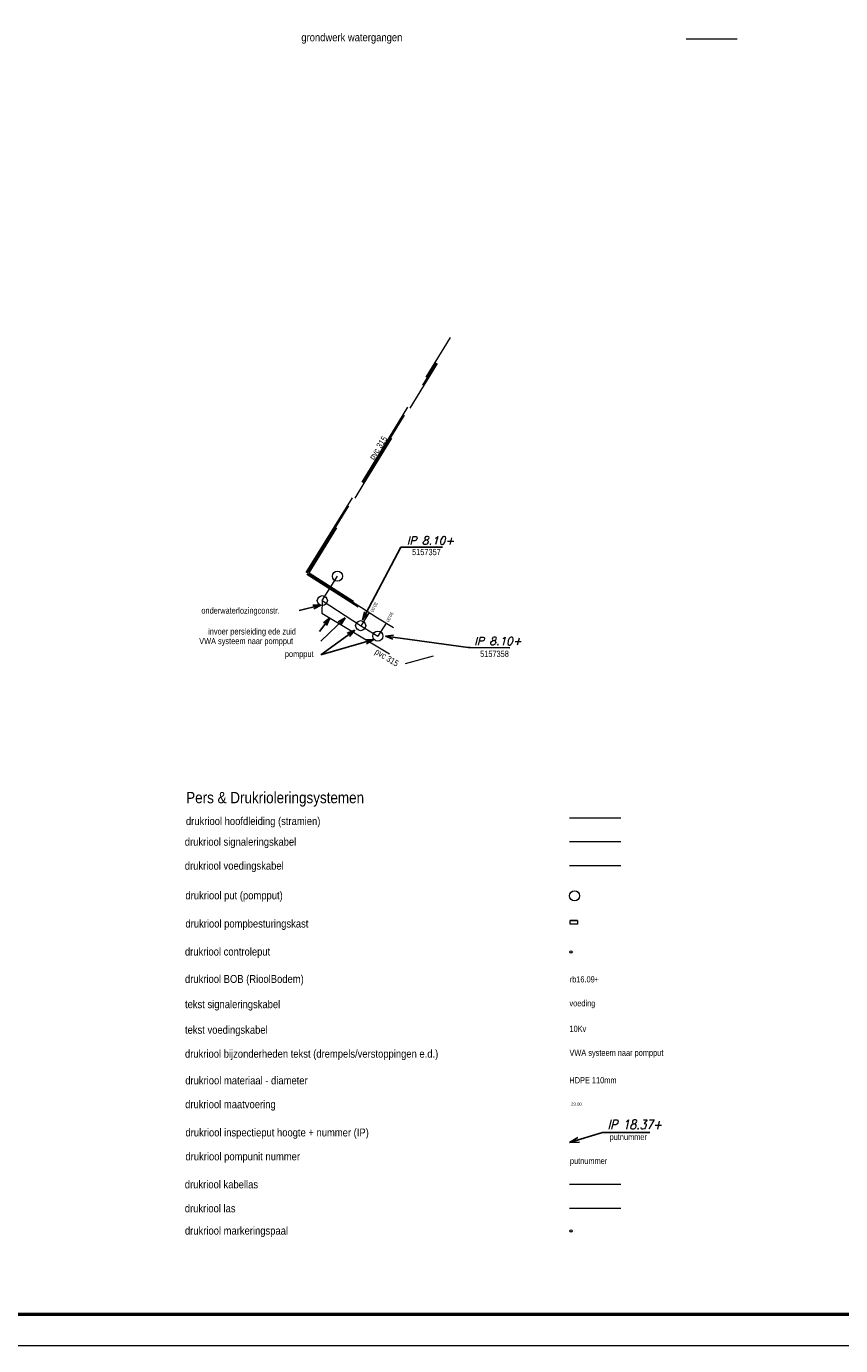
# Model space of a CAD drawing. Header units: metres. Extents: x 170701 to 171309, y 446948 to 447368.
# Tile 11 of 17: x 171050 to 171180, y 446948 to 447157. Entities that reach past the tile are written whole.
import ezdxf
from ezdxf.enums import TextEntityAlignment as Align

# ---------------------------------------------------------------- set-up
doc = ezdxf.new("R2010")
doc.units = ezdxf.units.M
doc.header["$MEASUREMENT"] = 0
for name, pattern in [('DGN Style 2', [13.985717, 8.39143, -5.594287]), ('DGN Style 3', [19.580004, 13.985717, -5.594287]), ('DGN Style 5', [9.790002, 4.195715, -5.594287]), ('DGN Style 7', [27.971434, 12.587145, -5.594287, 4.195715, -5.594287])]:
    doc.linetypes.add(name, pattern=pattern)
for name, color, linetype, lineweight in [('Duiker bijzonderheden tekst (revisie)', 141, 'Continuous', 0), ('Kaders', 7, 'Continuous', 0), ('Opp water grondwerk (revisie)', 26, 'Continuous', 0), ('Pers-druk B O B (revisie)', 30, 'Continuous', 0), ('Pers-druk bijzonderheden tekst (revisie)', 30, 'Continuous', 0), ('Pers-druk controleput (revisie)', 30, 'DGN Style 5', 0), ('Pers-druk hoofdleiding (stramien) (revisie)', 30, 'DGN Style 7', 0), ('Pers-druk IP-putnummer (revisie)', 30, 'Continuous', 0), ('Pers-druk kabellas (revisie)', 30, 'Continuous', 0), ('Pers-druk las (revisie)', 30, 'Continuous', 0), ('Pers-druk maatvoering (revisie)', 30, 'Continuous', 0), ('Pers-druk markeringspaal (revisie)', 30, 'Continuous', 0), ('Pers-druk materiaal-diameter (revisie)', 30, 'Continuous', 0), ('Pers-druk pompbesturingskast (revisie)', 30, 'Continuous', 0), ('Pers-druk put (revisie)', 30, 'Continuous', 0), ('Pers-druk signaleringskabel (revisie)', 3, 'DGN Style 2', 0), ('Pers-druk tekst signaleringkabel (revisie)', 1, 'Continuous', 0), ('Pers-druk tekst voedingskabel (revisie)', 3, 'Continuous', 0), ('Pers-druk voedingkabel (revisie)', 1, 'DGN Style 3', 0), ('VWA bijzonderheden tekst (revisie)', 1, 'Continuous', 0), ('VWA hoofdleiding (stramien) (revisie)', 1, 'DGN Style 3', 0), ('VWA put (revisie)', 1, 'Continuous', 0)]:
    doc.layers.add(name, color=color, linetype=linetype, lineweight=lineweight)
doc.styles.get("Standard").update_dxf_attribs({"font": 'txt.shx'})
doc.styles.add('Style-arial', font='arial.shx')
doc.styles.add('Style-ITALICS', font='ITALICS.shx')
doc.styles.add('Style-WORKING', font='WORKING.shx')
doc.dimstyles.get("Standard").update_dxf_attribs({"dimtxt": 0.18, "dimasz": 0.18, "dimexe": 0.18, "dimexo": 0.0625, "dimgap": 0.09, "dimtad": 0, "dimtih": 1, "dimtoh": 1, "dimdec": 4, "dimzin": 0, "dimdsep": 46, "dimtxsty": 'Standard', "dimcen": 0.09, "dimadec": 0, "dimazin": 0, "dimtfac": 1, "dimtdec": 4, "dimtofl": 0, "dimtmove": 0, "dimatfit": 3, "dimfxl": 0, "dimtolj": 1, "dimtzin": 0, "dimarcsym": 0})

# ---------------------------------------------------------------- blocks, each defined once
blk = doc.blocks.new('21_____24')
at = {"layer": 'Pers-druk put (revisie)'}
blk.add_circle((0, 0), 1, dxfattribs=at)
blk = doc.blocks.new('21_____25')
at = {"layer": 'Pers-druk controleput (revisie)', "linetype": 'Continuous'}
blk.add_circle((0, 0), 1, dxfattribs=at)
blk = doc.blocks.new('TerminatorOpen_0.5')
at = {"color": 0, "linetype": 'ByBlock', "lineweight": -2}
for q in [(-1, 0.25), (-1, 0), (-1, -0.25)]:
    blk.add_line((0, 0), q, dxfattribs=at)
blk = doc.blocks.new('21_____26')
at = {"layer": 'Pers-druk markeringspaal (revisie)'}
blk.add_circle((0, 0), 1, dxfattribs=at)
blk = doc.blocks.new('21____')
at = {"layer": 'VWA put (revisie)'}
blk.add_circle((0, 0), 1, dxfattribs=at)
blk = doc.blocks.new('A0H')
at = {"layer": 'Kaders', "color": 7, "linetype": 'Continuous', "lineweight": 13, "flags": 128}
blk.add_lwpolyline([(-594.5, 0), (0, 0), (0, 420.5), (-594.5, 420.5), (-594.5, 0)], close=True, dxfattribs=at)
at = {"layer": 'Kaders', "color": 7, "linetype": 'Continuous', "lineweight": 53, "flags": 128}
blk.add_lwpolyline([(-589.5, 5), (-5, 5), (-5, 415.5), (-589.5, 415.5), (-589.5, 5)], close=True, dxfattribs=at)
at = {"layer": 'Kaders', "color": 7, "linetype": 'Continuous', "lineweight": 0, "style": 'Style-arial'}
for tag, p, height in [('A0H_126746', (-97.54, 46.28), 1.2), ('A0H_126747', (-86.07, 46.27), 1.2), ('A0H_126748', (-57.27, 46.51), 1.2), ('A0H_126754', (-34.58, 21.61), 0.8), ('A0H_126755', (-34.58, 19.61), 0.8), ('A0H_126756', (-34.58, 17.61), 0.8)]:
    blk.add_attdef(tag, p, '', height=height, dxfattribs=at)
at = {"layer": 'Kaders', "color": 7, "linetype": 'Continuous', "lineweight": 30, "style": 'Style-arial', "width": 1.090911}
for tag, p in [('A0H_126749', (-7.5, 39.5)), ('A0H_126751', (-7.5, 36.78)), ('A0H_126752', (-7.5, 33.91))]:
    blk.add_attdef(tag, text='', height=1.1, dxfattribs=at).set_placement(p, align=Align.RIGHT)
at = {"layer": 'Kaders', "color": 7, "linetype": 'Continuous', "lineweight": 30, "style": 'Style-arial'}
for tag, p, height, width in [('A0H_126757', (-97.5, 36.5), 1.8, 0.88889), ('A0H_126750', (-18.22, 36.78), 1.1, 1.090911), ('A0H_126758', (-97.5, 31.36), 1.8, 0.88889), ('A0H_126759', (-97.5, 28.31), 1.8, 0.88889), ('A0H_126760', (-97.5, 23.2), 1.8, 0.88889), ('A0H_126761', (-97.5, 20.15), 1.8, 0.88889)]:
    blk.add_attdef(tag, p, '', height=height, dxfattribs=dict(at, width=width))
at = {"layer": 'Kaders', "color": 7, "linetype": 'Continuous', "lineweight": 53, "style": 'Style-arial'}
blk.add_attdef('A0H_126753', text='', height=1.5, dxfattribs=at).set_placement((-7.38, 26.34), align=Align.RIGHT)

msp = doc.modelspace()

# ---------------------------------------------------------------- linework, layer by layer
at = {"layer": 'Opp water grondwerk (revisie)'}
msp.add_line((171155.25, 447155.45), (171163.39, 447155.45), dxfattribs=at)
at = {"layer": 'Pers-druk hoofdleiding (stramien) (revisie)'}
for p, q in [((171103.88, 447084.82), (171117.94, 447107.81)), ((171095, 447070.41), (171103.88, 447084.82)), ((171095, 447070.41), (171103.17, 447065.2)), ((171097.38, 447066.05), (171097.29, 447064.08)), ((171097.29, 447064.08), (171110.61, 447056.05)), ((171103.17, 447065.2), (171103.62, 447064.94)), ((171104.85, 447064.16), (171103.55, 447062.1)), ((171103.62, 447064.94), (171106.18, 447063.32)), ((171106.18, 447063.32), (171108.71, 447061.76)), ((171107.53, 447062.48), (171106.23, 447060.37)), ((171110.61, 447056.05), (171115.07, 447057.25)), ((171136.69, 447031.5), (171144.88, 447031.5))]:
    msp.add_line(p, q, dxfattribs=at)
at = {"layer": 'Pers-druk kabellas (revisie)'}
msp.add_line((171136.69, 446973.18), (171144.88, 446973.18), dxfattribs=at)
at = {"layer": 'Pers-druk las (revisie)'}
msp.add_line((171136.69, 446969.37), (171144.88, 446969.37), dxfattribs=at)
at = {"layer": 'Pers-druk pompbesturingskast (revisie)'}
msp.add_line((171138, 447015.16), (171136.8, 447015.16), dxfattribs=at)
at = {"layer": 'Pers-druk pompbesturingskast (revisie)', "flags": 128}
msp.add_lwpolyline([(171138, 447014.56), (171136.8, 447014.56), (171136.8, 447015.16), (171138, 447015.16), (171138, 447014.56)], close=True, dxfattribs=at)
at = {"layer": 'Pers-druk signaleringskabel (revisie)', "color": 3}
for p, q in [((171104.05, 447084.72), (171118.11, 447107.71)), ((171095.27, 447070.47), (171104.05, 447084.72)), ((171095.27, 447070.47), (171103.28, 447065.37))]:
    msp.add_line(p, q, dxfattribs=at)
at = {"layer": 'Pers-druk signaleringskabel (revisie)'}
msp.add_line((171136.69, 447027.7), (171144.88, 447027.7), dxfattribs=at)
at = {"layer": 'Pers-druk voedingkabel (revisie)', "color": 1}
for p, q in [((171103.71, 447084.92), (171117.77, 447107.91)), ((171094.82, 447070.52), (171103.71, 447084.93)), ((171094.89, 447070.24), (171103.07, 447065.04)), ((171136.69, 447023.89), (171144.88, 447023.89))]:
    msp.add_line(p, q, dxfattribs=at)
at = {"layer": 'VWA hoofdleiding (stramien) (revisie)'}
for p, q in [((171097.38, 447066.05), (171099.78, 447069.95)), ((171097.38, 447066.05), (171103.48, 447062.07)), ((171103.48, 447062.07), (171106.22, 447060.41))]:
    msp.add_line(p, q, dxfattribs=at)

# ---------------------------------------------------------------- block references
at = {"layer": 'Kaders', "color": 7, "linetype": 'Continuous', "lineweight": 13}
msp.add_blockref('A0H', (171295.48, 446947.5), dxfattribs=at)
at = {"layer": 'Pers-druk controleput (revisie)', "linetype": 'Continuous', "xscale": 0.1999995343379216, "yscale": 0.1999995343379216, "zscale": 0.1999995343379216}
msp.add_blockref('21_____25', (171136.94, 447010.15), dxfattribs=at)
at = {"layer": 'Pers-druk markeringspaal (revisie)', "xscale": 0.1999995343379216, "yscale": 0.1999995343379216, "zscale": 0.1999995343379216}
msp.add_blockref('21_____26', (171136.94, 446965.75), dxfattribs=at)
at = {"layer": 'Pers-druk put (revisie)', "xscale": 0.7999981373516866, "yscale": 0.7999981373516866, "zscale": 0.7999981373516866}
for p in [(171103.48, 447062.07), (171106.22, 447060.41), (171137.52, 447019.07)]:
    msp.add_blockref('21_____24', p, dxfattribs=at)
at = {"layer": 'VWA put (revisie)', "xscale": 0.7999981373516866, "yscale": 0.7999981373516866, "zscale": 0.7999981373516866}
for p in [(171099.78, 447069.95), (171097.38, 447066.05)]:
    msp.add_blockref('21____', p, dxfattribs=at)

# ---------------------------------------------------------------- texts
at = {"layer": 'Duiker bijzonderheden tekst (revisie)', "style": 'Style-WORKING', "width": 0.88889}
msp.add_text('grondwerk watergangen', height=1.26, dxfattribs=at).set_placement((171094.04, 447155.06))
at = {"layer": 'Pers-druk B O B (revisie)', "linetype": 'Continuous', "style": 'Style-WORKING', "width": 0.858588}
msp.add_text('rb16.09+', height=0.99, rotation=359.8156, dxfattribs=at).set_placement((171136.74, 447005.3))
at = {"layer": 'Pers-druk bijzonderheden tekst (revisie)', "style": 'Style-WORKING', "width": 0.858588}
for s, p in [('onderwaterlozingconstr.', (171078.14, 447064.97)), ('invoer persleiding ede zuid', (171079.22, 447061.65))]:
    msp.add_text(s, height=0.99, dxfattribs=at).set_placement(p, align=Align.TOP_LEFT)
at = {"layer": 'Pers-druk bijzonderheden tekst (revisie)', "style": 'Style-WORKING'}
for s, height, width, p in [('pompput', 0.99, 0.858588, (171091.42, 447057.08)), ('drukriool hoofdleiding (stramien)', 1.26, 0.88889, (171075.68, 447030.34)), ('drukriool signaleringskabel', 1.26, 0.88889, (171075.5, 447027.05)), ('drukriool voedingskabel', 1.26, 0.88889, (171075.5, 447023.24)), ('drukriool put (pompput)', 1.26, 0.88889, (171075.6, 447018.52)), ('drukriool pompbesturingskast', 1.26, 0.88889, (171075.6, 447014.03)), ('drukriool controleput', 1.26, 0.88889, (171075.52, 447009.57)), ('drukriool BOB (RioolBodem)', 1.26, 0.88889, (171075.53, 447005.22)), ('tekst signaleringskabel', 1.26, 0.88889, (171075.53, 447001.2)), ('tekst voedingskabel', 1.26, 0.88889, (171075.53, 446997.13)), ('drukriool bijzonderheden tekst (drempels/verstoppingen e.d.)', 1.26, 0.88889, (171075.53, 446993.32)), ('drukriool materiaal - diameter', 1.26, 0.88889, (171075.57, 446989.07)), ('drukriool maatvoering', 1.26, 0.88889, (171075.56, 446985.28)), ('drukriool inspectieput hoogte + nummer (IP)', 1.26, 0.88889, (171075.6, 446980.79)), ('drukriool pompunit nummer', 1.26, 0.88889, (171075.6, 446976.98)), ('drukriool kabellas', 1.26, 0.88889, (171075.5, 446972.53)), ('drukriool las', 1.26, 0.88889, (171075.5, 446968.72)), ('drukriool markeringspaal', 1.26, 0.88889, (171075.52, 446965.17))]:
    msp.add_text(s, height=height, dxfattribs=dict(at, width=width)).set_placement(p)
at = {"layer": 'Pers-druk bijzonderheden tekst (revisie)', "lineweight": 13, "style": 'Style-WORKING', "width": 0.88889}
msp.add_text('Pers & Drukrioleringsystemen', height=1.8, dxfattribs=at).set_placement((171075.72, 447033.81))
at = {"layer": 'Pers-druk bijzonderheden tekst (revisie)', "linetype": 'Continuous', "style": 'Style-WORKING', "width": 0.858588}
msp.add_text('VWA systeem naar pompput', height=0.99, dxfattribs=at).set_placement((171136.7, 446994.6), align=Align.TOP_LEFT)
at = {"layer": 'Pers-druk IP-putnummer (revisie)', "color": 30, "linetype": 'Continuous', "lineweight": 0, "style": 'Style-WORKING', "width": 0.858588}
for s, p in [('5157357', (171111.66, 447073.29)), ('5157358', (171122.49, 447057.09))]:
    msp.add_text(s, height=0.99, dxfattribs=at).set_placement(p)
at = {"layer": 'Pers-druk IP-putnummer (revisie)', "linetype": 'Continuous', "style": 'Style-WORKING', "width": 0.858588}
for p in [(171143.09, 446980.22), (171136.78, 446976.41)]:
    msp.add_text('putnummer', height=0.99, dxfattribs=at).set_placement(p)
at = {"layer": 'Pers-druk IP-putnummer (revisie)', "color": 30, "linetype": 'Continuous', "lineweight": 0, "char_height": 1.25, "attachment_point": 7, "rotation": 359.9682, "line_spacing_factor": 0.6, "style": 'Style-ITALICS'}
for insert in [(171110.8, 447074.99), (171121.53, 447058.99)]:
    msp.add_mtext('IP 8.10+', dxfattribs=dict(at, insert=insert))
at = {"layer": 'Pers-druk IP-putnummer (revisie)', "linetype": 'Continuous', "insert": (171142.77, 446981.94), "char_height": 1.5, "attachment_point": 7, "line_spacing_factor": 0.6, "style": 'Style-ITALICS'}
msp.add_mtext('\\H1x;\\W0.833333;IP 18.37+', dxfattribs=at)
at = {"layer": 'Pers-druk maatvoering (revisie)', "linetype": 'Continuous', "style": 'Style-WORKING', "width": 0.858582}
for s, rotation, p in [('30.00', 243.4821, (171105.02, 447064.36)), ('30.00', 243.4821, (171107.52, 447062.8)), ('23.00', 359.4498, (171138.66, 446985.67))]:
    msp.add_text(s, height=0.495, rotation=rotation, dxfattribs=at).set_placement(p, align=Align.RIGHT)
at = {"layer": 'Pers-druk materiaal-diameter (revisie)', "style": 'Style-WORKING', "width": 0.858588}
for rotation, p in [(57.5096, (171105.57, 447088.36)), (328.57, (171105.63, 447057.65))]:
    msp.add_text('pvc 315', height=0.99, rotation=rotation, dxfattribs=at).set_placement(p)
at = {"layer": 'Pers-druk materiaal-diameter (revisie)', "linetype": 'Continuous', "style": 'Style-WORKING', "width": 0.858588}
msp.add_text('HDPE 110mm', height=0.99, rotation=0.1211, dxfattribs=at).set_placement((171136.69, 446989.23))
at = {"layer": 'Pers-druk tekst signaleringkabel (revisie)', "linetype": 'Continuous', "style": 'Style-WORKING', "width": 0.858588}
msp.add_text('voeding', height=0.99, dxfattribs=at).set_placement((171136.7, 447002.48), align=Align.TOP_LEFT)
at = {"layer": 'Pers-druk tekst voedingskabel (revisie)', "linetype": 'Continuous', "style": 'Style-WORKING', "width": 0.858588}
msp.add_text('10Kv', height=0.99, dxfattribs=at).set_placement((171136.7, 446998.41), align=Align.TOP_LEFT)
at = {"layer": 'VWA bijzonderheden tekst (revisie)', "style": 'Style-WORKING', "width": 0.858588}
msp.add_text('VWA systeem naar pompput', height=0.99, dxfattribs=at).set_placement((171077.79, 447060.12), align=Align.TOP_LEFT)

# ---------------------------------------------------------------- leaders
at = {"layer": 'Pers-druk bijzonderheden tekst (revisie)', "linetype": 'Continuous'}
for points in [[(171097.15, 447065.35), (171093.67, 447064.48)], [(171098.58, 447063.29), (171096.92, 447061.15)], [(171102.55, 447061.34), (171097.15, 447057.44)], [(171105.55, 447059.84), (171097.15, 447057.44)]]:
    msp.add_leader(points, dimstyle='Standard', override={"dimtxt": 1.25, "dimasz": 1.25, "dimgap": 0, "dimtad": 1, "dimtxsty": 'Style-ITALICS', "dimldrblk": 'TerminatorOpen_0.5'}, dxfattribs=at)
at = {"layer": 'Pers-druk IP-putnummer (revisie)', "color": 30, "linetype": 'Continuous', "lineweight": 0, "annotation_type": 0, "has_hookline": 1, "hookline_direction": 0, "text_width": 6.32, "horizontal_direction": (1, -0.000555, 0)}
for points in [[(171103.76, 447063.01), (171109.85, 447074.57), (171110.17, 447074.57)], [(171107.41, 447060.42), (171120.58, 447058.57), (171120.9, 447058.57)]]:
    msp.add_leader(points, dimstyle='Standard', override={"dimtxt": 1.25, "dimasz": 1.25, "dimgap": 0, "dimtad": 1, "dimtxsty": 'Style-ITALICS', "dimldrblk": 'TerminatorOpen_0.5'}, dxfattribs=at)
at = {"layer": 'Pers-druk IP-putnummer (revisie)', "linetype": 'Continuous', "annotation_type": 0, "has_hookline": 1, "hookline_direction": 0, "text_width": 7.36}
msp.add_leader([(171136.73, 446979.8), (171141.96, 446981.44), (171142.15, 446981.44)], dimstyle='Standard', override={"dimtxt": 1.5, "dimasz": 1.5, "dimgap": 0, "dimtad": 1, "dimtxsty": 'Style-ITALICS', "dimldrblk": 'TerminatorOpen_0.5'}, dxfattribs=at)
at = {"layer": 'VWA bijzonderheden tekst (revisie)', "linetype": 'Continuous'}
msp.add_leader([(171101.03, 447063.29), (171097.13, 447059.62)], dimstyle='Standard', override={"dimtxt": 1.25, "dimasz": 1.25, "dimgap": 0, "dimtad": 1, "dimtxsty": 'Style-ITALICS', "dimldrblk": 'TerminatorOpen_0.5'}, dxfattribs=at)

doc.saveas('drawing.dxf')
